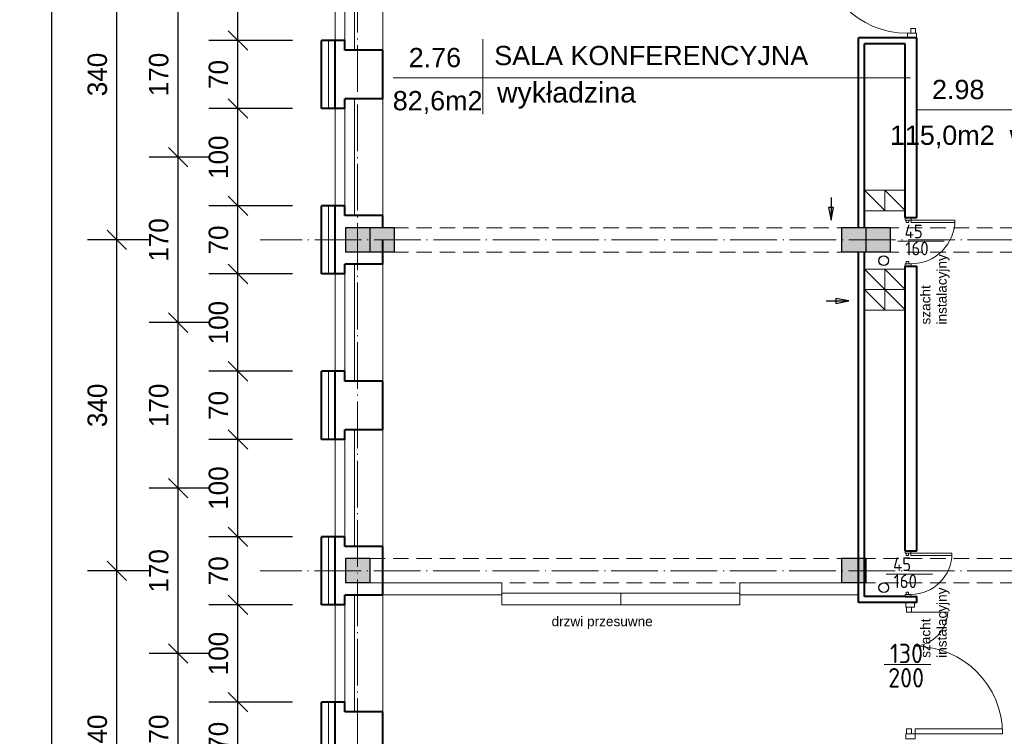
# Model space of a CAD drawing. Header units: millimetres. Extents: x -32003 to -19505, y 17931 to 29358.
# Tile 26 of 92: x -27865 to -26853, y 24199 to 24936. Entities that reach past the tile are written whole.
import ezdxf

# ---------------------------------------------------------------- set-up
doc = ezdxf.new("R2010")
doc.units = ezdxf.units.MM
doc.header["$PDMODE"] = 3
for name, pattern in [('ACAD_ISO03W100', [30, 12, -18]), ('ACAD_ISO04W100', [30.5, 24, -3, 0.5, -3]), ('KRESKOWA_X2', [12, 8, -4])]:
    doc.linetypes.add(name, pattern=pattern)
for name, color, linetype, lineweight in [('_wymiary', 1, 'Continuous', 9), ('drzwi', 140, 'Continuous', 13), ('KOMINY', 43, 'Continuous', 15), ('opisy drzwi', 40, 'Continuous', 13), ('opisy pom', 3, 'Continuous', 18), ('przerywana', 7, 'KRESKOWA_X2', 5), ('sciany', 4, 'Continuous', 40), ('symetria', 7, 'ACAD_ISO03W100', 5), ('SZRAF', 51, 'Continuous', 9), ('słupy', 2, 'Continuous', 30), ('ściana', 4, 'Continuous', 40)]:
    doc.layers.add(name, color=color, linetype=linetype, lineweight=lineweight)
doc.layers.add('kanalizacja', color=210, linetype='Continuous')
doc.styles.add('ISO', font='isocp.shx')
doc.styles.add('ROMANS', font='ROMANS')
doc.styles.add('SYSTEM', font='TXT')
doc.linetypes.add('BATTING', pattern='A,0.0001,-0.1,[134,ltypeshp.shx,S=0.1,R=0,X=-0.1,Y=0],-0.2,[134,ltypeshp.shx,S=0.1,R=180,X=0.1,Y=0],-0.1', length=0.4001)
doc.dimstyles.new('Jacek2', dxfattribs={"dimscale": 2, "dimtxt": 10, "dimasz": 10, "dimexe": 15, "dimexo": 15, "dimgap": 5, "dimtad": 1, "dimdec": 0, "dimrnd": 0.5, "dimzin": 0, "dimdsep": 46, "dimtxsty": 'Standard', "dimblk": 'OBLIQUE', "dimcen": 0, "dimdle": 5, "dimadec": 1, "dimazin": 0, "dimtfac": 1, "dimtdec": 0, "dimtofl": 0, "dimtmove": 0, "dimatfit": 3, "dimfxl": 0, "dimtolj": 1, "dimtzin": 0, "dimarcsym": 0})

# ---------------------------------------------------------------- blocks, each defined once
blk = doc.blocks.new('_OBLIQUE')
at = {"color": 0, "linetype": 'ByBlock'}
blk.add_line((-0.5, -0.5), (0.5, 0.5), dxfattribs=at)
blk = doc.blocks.new('*D982')
at = {"layer": '_wymiary', "color": 0, "lineweight": -2}
for p, q in [((-27640.6, 24154.4), (-27640.6, 24244.4)), ((-27584.7, 24234.4), (-27670.6, 24234.4)), ((-27584.7, 24164.4), (-27670.6, 24164.4))]:
    blk.add_line(p, q, dxfattribs=at)
at = {"layer": 'Defpoints', "color": 0}
for p in [(-27640.6, 24234.4), (-27554.7, 24234.4), (-27554.7, 24164.4)]:
    blk.add_point(p, dxfattribs=at)
at = {"layer": '_wymiary', "color": 0, "lineweight": -2, "xscale": 20, "yscale": 20, "zscale": 20}
for p, rotation in [((-27640.6, 24234.4), 90), ((-27640.6, 24164.4), 270)]:
    blk.add_blockref('_OBLIQUE', p, dxfattribs=dict(at, rotation=rotation))
at = {"layer": '_wymiary', "color": 0, "insert": (-27660.6, 24199.4), "char_height": 20, "attachment_point": 5, "rotation": 90}
blk.add_mtext('\\A1;70', dxfattribs=at)
blk = doc.blocks.new('*D983')
at = {"layer": '_wymiary', "color": 0, "lineweight": -2}
for p, q in [((-27640.6, 24224.4), (-27640.6, 24344.4)), ((-27584.7, 24334.4), (-27670.6, 24334.4)), ((-27584.7, 24234.4), (-27670.6, 24234.4))]:
    blk.add_line(p, q, dxfattribs=at)
at = {"layer": 'Defpoints', "color": 0}
for p in [(-27640.6, 24334.4), (-27554.7, 24334.4), (-27554.7, 24234.4)]:
    blk.add_point(p, dxfattribs=at)
at = {"layer": '_wymiary', "color": 0, "lineweight": -2, "xscale": 20, "yscale": 20, "zscale": 20}
for p, rotation in [((-27640.6, 24334.4), 90), ((-27640.6, 24234.4), 270)]:
    blk.add_blockref('_OBLIQUE', p, dxfattribs=dict(at, rotation=rotation))
at = {"layer": '_wymiary', "color": 0, "insert": (-27660.6, 24284.4), "char_height": 20, "attachment_point": 5, "rotation": 90}
blk.add_mtext('\\A1;100', dxfattribs=at)
blk = doc.blocks.new('*D984')
at = {"layer": '_wymiary', "color": 0, "lineweight": -2}
for p, q in [((-27640.6, 24324.4), (-27640.6, 24414.4)), ((-27584.7, 24404.4), (-27670.6, 24404.4)), ((-27584.7, 24334.4), (-27670.6, 24334.4))]:
    blk.add_line(p, q, dxfattribs=at)
at = {"layer": 'Defpoints', "color": 0}
for p in [(-27640.6, 24404.4), (-27554.7, 24404.4), (-27554.7, 24334.4)]:
    blk.add_point(p, dxfattribs=at)
at = {"layer": '_wymiary', "color": 0, "lineweight": -2, "xscale": 20, "yscale": 20, "zscale": 20}
for p, rotation in [((-27640.6, 24404.4), 90), ((-27640.6, 24334.4), 270)]:
    blk.add_blockref('_OBLIQUE', p, dxfattribs=dict(at, rotation=rotation))
at = {"layer": '_wymiary', "color": 0, "insert": (-27660.6, 24369.4), "char_height": 20, "attachment_point": 5, "rotation": 90}
blk.add_mtext('\\A1;70', dxfattribs=at)
blk = doc.blocks.new('*D985')
at = {"layer": '_wymiary', "color": 0, "lineweight": -2}
for p, q in [((-27640.6, 24394.4), (-27640.6, 24514.4)), ((-27584.7, 24504.4), (-27670.6, 24504.4)), ((-27584.7, 24404.4), (-27670.6, 24404.4))]:
    blk.add_line(p, q, dxfattribs=at)
at = {"layer": 'Defpoints', "color": 0}
for p in [(-27640.6, 24504.4), (-27554.7, 24504.4), (-27554.7, 24404.4)]:
    blk.add_point(p, dxfattribs=at)
at = {"layer": '_wymiary', "color": 0, "lineweight": -2, "xscale": 20, "yscale": 20, "zscale": 20}
for p, rotation in [((-27640.6, 24504.4), 90), ((-27640.6, 24404.4), 270)]:
    blk.add_blockref('_OBLIQUE', p, dxfattribs=dict(at, rotation=rotation))
at = {"layer": '_wymiary', "color": 0, "insert": (-27660.6, 24454.4), "char_height": 20, "attachment_point": 5, "rotation": 90}
blk.add_mtext('\\A1;100', dxfattribs=at)
blk = doc.blocks.new('*D986')
at = {"layer": '_wymiary', "color": 0, "lineweight": -2}
for p, q in [((-27640.6, 24494.4), (-27640.6, 24584.4)), ((-27584.7, 24574.4), (-27670.6, 24574.4)), ((-27584.7, 24504.4), (-27670.6, 24504.4))]:
    blk.add_line(p, q, dxfattribs=at)
at = {"layer": 'Defpoints', "color": 0}
for p in [(-27640.6, 24574.4), (-27554.7, 24574.4), (-27554.7, 24504.4)]:
    blk.add_point(p, dxfattribs=at)
at = {"layer": '_wymiary', "color": 0, "lineweight": -2, "xscale": 20, "yscale": 20, "zscale": 20}
for p, rotation in [((-27640.6, 24574.4), 90), ((-27640.6, 24504.4), 270)]:
    blk.add_blockref('_OBLIQUE', p, dxfattribs=dict(at, rotation=rotation))
at = {"layer": '_wymiary', "color": 0, "insert": (-27660.6, 24539.4), "char_height": 20, "attachment_point": 5, "rotation": 90}
blk.add_mtext('\\A1;70', dxfattribs=at)
blk = doc.blocks.new('*D987')
at = {"layer": '_wymiary', "color": 0, "lineweight": -2}
for p, q in [((-27640.6, 24564.4), (-27640.6, 24684.4)), ((-27584.7, 24674.4), (-27670.6, 24674.4)), ((-27584.7, 24574.4), (-27670.6, 24574.4))]:
    blk.add_line(p, q, dxfattribs=at)
at = {"layer": 'Defpoints', "color": 0}
for p in [(-27640.6, 24674.4), (-27554.7, 24674.4), (-27554.7, 24574.4)]:
    blk.add_point(p, dxfattribs=at)
at = {"layer": '_wymiary', "color": 0, "lineweight": -2, "xscale": 20, "yscale": 20, "zscale": 20}
for p, rotation in [((-27640.6, 24674.4), 90), ((-27640.6, 24574.4), 270)]:
    blk.add_blockref('_OBLIQUE', p, dxfattribs=dict(at, rotation=rotation))
at = {"layer": '_wymiary', "color": 0, "insert": (-27660.6, 24624.4), "char_height": 20, "attachment_point": 5, "rotation": 90}
blk.add_mtext('\\A1;100', dxfattribs=at)
blk = doc.blocks.new('*D988')
at = {"layer": '_wymiary', "color": 0, "lineweight": -2}
for p, q in [((-27640.6, 24664.4), (-27640.6, 24754.4)), ((-27584.7, 24744.4), (-27670.6, 24744.4)), ((-27584.7, 24674.4), (-27670.6, 24674.4))]:
    blk.add_line(p, q, dxfattribs=at)
at = {"layer": 'Defpoints', "color": 0}
for p in [(-27640.6, 24744.4), (-27554.7, 24744.4), (-27554.7, 24674.4)]:
    blk.add_point(p, dxfattribs=at)
at = {"layer": '_wymiary', "color": 0, "lineweight": -2, "xscale": 20, "yscale": 20, "zscale": 20}
for p, rotation in [((-27640.6, 24744.4), 90), ((-27640.6, 24674.4), 270)]:
    blk.add_blockref('_OBLIQUE', p, dxfattribs=dict(at, rotation=rotation))
at = {"layer": '_wymiary', "color": 0, "insert": (-27660.6, 24709.4), "char_height": 20, "attachment_point": 5, "rotation": 90}
blk.add_mtext('\\A1;70', dxfattribs=at)
blk = doc.blocks.new('*D989')
at = {"layer": '_wymiary', "color": 0, "lineweight": -2}
for p, q in [((-27640.6, 24734.4), (-27640.6, 24854.4)), ((-27584.7, 24844.4), (-27670.6, 24844.4)), ((-27584.7, 24744.4), (-27670.6, 24744.4))]:
    blk.add_line(p, q, dxfattribs=at)
at = {"layer": 'Defpoints', "color": 0}
for p in [(-27640.6, 24844.4), (-27554.7, 24844.4), (-27554.7, 24744.4)]:
    blk.add_point(p, dxfattribs=at)
at = {"layer": '_wymiary', "color": 0, "lineweight": -2, "xscale": 20, "yscale": 20, "zscale": 20}
for p, rotation in [((-27640.6, 24844.4), 90), ((-27640.6, 24744.4), 270)]:
    blk.add_blockref('_OBLIQUE', p, dxfattribs=dict(at, rotation=rotation))
at = {"layer": '_wymiary', "color": 0, "insert": (-27660.6, 24794.4), "char_height": 20, "attachment_point": 5, "rotation": 90}
blk.add_mtext('\\A1;100', dxfattribs=at)
blk = doc.blocks.new('*D990')
at = {"layer": '_wymiary', "color": 0, "lineweight": -2}
for p, q in [((-27640.6, 24834.4), (-27640.6, 24924.4)), ((-27584.7, 24914.4), (-27670.6, 24914.4)), ((-27584.7, 24844.4), (-27670.6, 24844.4))]:
    blk.add_line(p, q, dxfattribs=at)
at = {"layer": 'Defpoints', "color": 0}
for p in [(-27640.6, 24914.4), (-27554.7, 24914.4), (-27554.7, 24844.4)]:
    blk.add_point(p, dxfattribs=at)
at = {"layer": '_wymiary', "color": 0, "lineweight": -2, "xscale": 20, "yscale": 20, "zscale": 20}
for p, rotation in [((-27640.6, 24914.4), 90), ((-27640.6, 24844.4), 270)]:
    blk.add_blockref('_OBLIQUE', p, dxfattribs=dict(at, rotation=rotation))
at = {"layer": '_wymiary', "color": 0, "insert": (-27660.6, 24879.4), "char_height": 20, "attachment_point": 5, "rotation": 90}
blk.add_mtext('\\A1;70', dxfattribs=at)
blk = doc.blocks.new('*D991')
at = {"layer": '_wymiary', "color": 0, "lineweight": -2}
for p, q in [((-27640.6, 24904.4), (-27640.6, 25024.4)), ((-27584.7, 25014.4), (-27670.6, 25014.4)), ((-27584.7, 24914.4), (-27670.6, 24914.4))]:
    blk.add_line(p, q, dxfattribs=at)
at = {"layer": 'Defpoints', "color": 0}
for p in [(-27640.6, 25014.4), (-27554.7, 25014.4), (-27554.7, 24914.4)]:
    blk.add_point(p, dxfattribs=at)
at = {"layer": '_wymiary', "color": 0, "lineweight": -2, "xscale": 20, "yscale": 20, "zscale": 20}
for p, rotation in [((-27640.6, 25014.4), 90), ((-27640.6, 24914.4), 270)]:
    blk.add_blockref('_OBLIQUE', p, dxfattribs=dict(at, rotation=rotation))
at = {"layer": '_wymiary', "color": 0, "insert": (-27660.6, 24964.4), "char_height": 20, "attachment_point": 5, "rotation": 90}
blk.add_mtext('\\A1;100', dxfattribs=at)
blk = doc.blocks.new('*D789')
at = {"layer": '_wymiary', "color": 0, "lineweight": -2}
for p, q in [((-27702, 24104.4), (-27702, 24294.4)), ((-27670.6, 24284.4), (-27732, 24284.4)), ((-27670.6, 24114.4), (-27732, 24114.4))]:
    blk.add_line(p, q, dxfattribs=at)
at = {"layer": 'Defpoints', "color": 0}
for p in [(-27702, 24284.4), (-27640.6, 24284.4), (-27640.6, 24114.4)]:
    blk.add_point(p, dxfattribs=at)
at = {"layer": '_wymiary', "color": 0, "lineweight": -2, "xscale": 20, "yscale": 20, "zscale": 20}
for p, rotation in [((-27702, 24284.4), 90), ((-27702, 24114.4), 270)]:
    blk.add_blockref('_OBLIQUE', p, dxfattribs=dict(at, rotation=rotation))
at = {"layer": '_wymiary', "color": 0, "insert": (-27722, 24199.4), "char_height": 20, "attachment_point": 5, "rotation": 90}
blk.add_mtext('\\A1;170', dxfattribs=at)
blk = doc.blocks.new('*D790')
at = {"layer": '_wymiary', "color": 0, "lineweight": -2}
for p, q in [((-27702, 24274.4), (-27702, 24464.4)), ((-27670.6, 24454.4), (-27732, 24454.4)), ((-27670.6, 24284.4), (-27732, 24284.4))]:
    blk.add_line(p, q, dxfattribs=at)
at = {"layer": 'Defpoints', "color": 0}
for p in [(-27702, 24454.4), (-27640.6, 24454.4), (-27640.6, 24284.4)]:
    blk.add_point(p, dxfattribs=at)
at = {"layer": '_wymiary', "color": 0, "lineweight": -2, "xscale": 20, "yscale": 20, "zscale": 20}
for p, rotation in [((-27702, 24454.4), 90), ((-27702, 24284.4), 270)]:
    blk.add_blockref('_OBLIQUE', p, dxfattribs=dict(at, rotation=rotation))
at = {"layer": '_wymiary', "color": 0, "insert": (-27722, 24369.4), "char_height": 20, "attachment_point": 5, "rotation": 90}
blk.add_mtext('\\A1;170', dxfattribs=at)
blk = doc.blocks.new('*D791')
at = {"layer": '_wymiary', "color": 0, "lineweight": -2}
for p, q in [((-27702, 24444.4), (-27702, 24634.4)), ((-27670.6, 24624.4), (-27732, 24624.4)), ((-27670.6, 24454.4), (-27732, 24454.4))]:
    blk.add_line(p, q, dxfattribs=at)
at = {"layer": 'Defpoints', "color": 0}
for p in [(-27702, 24624.4), (-27640.6, 24624.4), (-27640.6, 24454.4)]:
    blk.add_point(p, dxfattribs=at)
at = {"layer": '_wymiary', "color": 0, "lineweight": -2, "xscale": 20, "yscale": 20, "zscale": 20}
for p, rotation in [((-27702, 24624.4), 90), ((-27702, 24454.4), 270)]:
    blk.add_blockref('_OBLIQUE', p, dxfattribs=dict(at, rotation=rotation))
at = {"layer": '_wymiary', "color": 0, "insert": (-27722, 24539.4), "char_height": 20, "attachment_point": 5, "rotation": 90}
blk.add_mtext('\\A1;170', dxfattribs=at)
blk = doc.blocks.new('*D792')
at = {"layer": '_wymiary', "color": 0, "lineweight": -2}
for p, q in [((-27702, 24614.4), (-27702, 24804.4)), ((-27670.6, 24794.4), (-27732, 24794.4)), ((-27670.6, 24624.4), (-27732, 24624.4))]:
    blk.add_line(p, q, dxfattribs=at)
at = {"layer": 'Defpoints', "color": 0}
for p in [(-27702, 24794.4), (-27640.6, 24794.4), (-27640.6, 24624.4)]:
    blk.add_point(p, dxfattribs=at)
at = {"layer": '_wymiary', "color": 0, "lineweight": -2, "xscale": 20, "yscale": 20, "zscale": 20}
for p, rotation in [((-27702, 24794.4), 90), ((-27702, 24624.4), 270)]:
    blk.add_blockref('_OBLIQUE', p, dxfattribs=dict(at, rotation=rotation))
at = {"layer": '_wymiary', "color": 0, "insert": (-27722, 24709.4), "char_height": 20, "attachment_point": 5, "rotation": 90}
blk.add_mtext('\\A1;170', dxfattribs=at)
blk = doc.blocks.new('*D793')
at = {"layer": '_wymiary', "color": 0, "lineweight": -2}
for p, q in [((-27702, 24784.4), (-27702, 24974.4)), ((-27670.6, 24964.4), (-27732, 24964.4)), ((-27670.6, 24794.4), (-27732, 24794.4))]:
    blk.add_line(p, q, dxfattribs=at)
at = {"layer": 'Defpoints', "color": 0}
for p in [(-27702, 24964.4), (-27640.6, 24964.4), (-27640.6, 24794.4)]:
    blk.add_point(p, dxfattribs=at)
at = {"layer": '_wymiary', "color": 0, "lineweight": -2, "xscale": 20, "yscale": 20, "zscale": 20}
for p, rotation in [((-27702, 24964.4), 90), ((-27702, 24794.4), 270)]:
    blk.add_blockref('_OBLIQUE', p, dxfattribs=dict(at, rotation=rotation))
at = {"layer": '_wymiary', "color": 0, "insert": (-27722, 24879.4), "char_height": 20, "attachment_point": 5, "rotation": 90}
blk.add_mtext('\\A1;170', dxfattribs=at)
blk = doc.blocks.new('*D804')
at = {"layer": '_wymiary', "color": 0, "lineweight": -2}
for p, q in [((-27765.1, 24019.4), (-27765.1, 24379.4)), ((-27732, 24369.4), (-27795.1, 24369.4)), ((-27732, 24029.4), (-27795.1, 24029.4))]:
    blk.add_line(p, q, dxfattribs=at)
at = {"layer": 'Defpoints', "color": 0}
for p in [(-27765.1, 24369.4), (-27702, 24369.4), (-27702, 24029.4)]:
    blk.add_point(p, dxfattribs=at)
at = {"layer": '_wymiary', "color": 0, "lineweight": -2, "xscale": 20, "yscale": 20, "zscale": 20}
for p, rotation in [((-27765.1, 24369.4), 90), ((-27765.1, 24029.4), 270)]:
    blk.add_blockref('_OBLIQUE', p, dxfattribs=dict(at, rotation=rotation))
at = {"layer": '_wymiary', "color": 0, "insert": (-27785.1, 24199.4), "char_height": 20, "attachment_point": 5, "rotation": 90}
blk.add_mtext('\\A1;340', dxfattribs=at)
blk = doc.blocks.new('*D805')
at = {"layer": '_wymiary', "color": 0, "lineweight": -2}
for p, q in [((-27765.1, 24359.4), (-27765.1, 24719.4)), ((-27732, 24709.4), (-27795.1, 24709.4)), ((-27732, 24369.4), (-27795.1, 24369.4))]:
    blk.add_line(p, q, dxfattribs=at)
at = {"layer": 'Defpoints', "color": 0}
for p in [(-27765.1, 24709.4), (-27702, 24709.4), (-27702, 24369.4)]:
    blk.add_point(p, dxfattribs=at)
at = {"layer": '_wymiary', "color": 0, "lineweight": -2, "xscale": 20, "yscale": 20, "zscale": 20}
for p, rotation in [((-27765.1, 24709.4), 90), ((-27765.1, 24369.4), 270)]:
    blk.add_blockref('_OBLIQUE', p, dxfattribs=dict(at, rotation=rotation))
at = {"layer": '_wymiary', "color": 0, "insert": (-27785.1, 24539.4), "char_height": 20, "attachment_point": 5, "rotation": 90}
blk.add_mtext('\\A1;340', dxfattribs=at)
blk = doc.blocks.new('*D806')
at = {"layer": '_wymiary', "color": 0, "lineweight": -2}
for p, q in [((-27765.1, 24699.4), (-27765.1, 25059.4)), ((-27732, 25049.4), (-27795.1, 25049.4)), ((-27732, 24709.4), (-27795.1, 24709.4))]:
    blk.add_line(p, q, dxfattribs=at)
at = {"layer": 'Defpoints', "color": 0}
for p in [(-27765.1, 25049.4), (-27702, 25049.4), (-27702, 24709.4)]:
    blk.add_point(p, dxfattribs=at)
at = {"layer": '_wymiary', "color": 0, "lineweight": -2, "xscale": 20, "yscale": 20, "zscale": 20}
for p, rotation in [((-27765.1, 25049.4), 90), ((-27765.1, 24709.4), 270)]:
    blk.add_blockref('_OBLIQUE', p, dxfattribs=dict(at, rotation=rotation))
at = {"layer": '_wymiary', "color": 0, "insert": (-27785.1, 24879.4), "char_height": 20, "attachment_point": 5, "rotation": 90}
blk.add_mtext('\\A1;340', dxfattribs=at)
blk = doc.blocks.new('*D1009')
at = {"layer": '_wymiary', "color": 0, "lineweight": -2}
for p, q in [((-27831.8, 23202.4), (-27831.8, 26833.4)), ((-27568.7, 26823.4), (-27861.8, 26823.4)), ((-27570.7, 23212.4), (-27861.8, 23212.4))]:
    blk.add_line(p, q, dxfattribs=at)
at = {"layer": 'Defpoints', "color": 0}
for p in [(-27831.8, 26823.4), (-27538.7, 26823.4), (-27540.7, 23212.4)]:
    blk.add_point(p, dxfattribs=at)
at = {"layer": '_wymiary', "color": 0, "lineweight": -2, "xscale": 20, "yscale": 20, "zscale": 20}
for p, rotation in [((-27831.8, 26823.4), 90), ((-27831.8, 23212.4), 270)]:
    blk.add_blockref('_OBLIQUE', p, dxfattribs=dict(at, rotation=rotation))
at = {"layer": '_wymiary', "color": 0, "insert": (-27851.8, 25017.9), "char_height": 20, "attachment_point": 5, "rotation": 90}
blk.add_mtext('\\A1;3611', dxfattribs=at)

msp = doc.modelspace()

# ---------------------------------------------------------------- hatches: boundary and pattern name
at = {"layer": 'SZRAF', "ltscale": 0.5}
h = msp.add_hatch(color=256, dxfattribs=at)
h.paths.add_polyline_path([(-27505.2, 24696.9), (-27505.2, 24709.4), (-27517.7, 24709.4), (-27517.7, 24696.9), (-27512.7, 24696.9)])
h.paths.add_polyline_path([(-27517.7, 24696.9), (-27517.7, 24709.4), (-27530.2, 24709.4), (-27530.2, 24696.9)])
h.paths.add_polyline_path([(-27517.7, 24721.9), (-27530.2, 24721.9), (-27530.2, 24709.4), (-27517.7, 24709.4)])
h.paths.add_polyline_path([(-27517.7, 24721.9), (-27517.7, 24709.4), (-27505.2, 24709.4), (-27505.2, 24721.9)])
h = msp.add_hatch(color=256, dxfattribs=at)
h.paths.add_polyline_path([(-27480.2, 24696.9), (-27480.2, 24709.4), (-27492.7, 24709.4), (-27492.7, 24696.9), (-27487.7, 24696.9)])
h.paths.add_polyline_path([(-27492.7, 24696.9), (-27492.7, 24709.4), (-27505.2, 24709.4), (-27505.2, 24696.9)])
h.paths.add_polyline_path([(-27492.7, 24721.9), (-27505.2, 24721.9), (-27505.2, 24709.4), (-27492.7, 24709.4)])
h.paths.add_polyline_path([(-27492.7, 24721.9), (-27492.7, 24709.4), (-27480.2, 24709.4), (-27480.2, 24721.9)])
h = msp.add_hatch(color=256, dxfattribs=at)
h.paths.add_polyline_path([(-26995.2, 24696.9), (-26995.2, 24709.4), (-27007.7, 24709.4), (-27007.7, 24696.9), (-27002.7, 24696.9)])
h.paths.add_polyline_path([(-27007.7, 24696.9), (-27007.7, 24709.4), (-27020.2, 24709.4), (-27020.2, 24696.9)])
h.paths.add_polyline_path([(-27007.7, 24721.9), (-27020.2, 24721.9), (-27020.2, 24709.4), (-27007.7, 24709.4)])
h.paths.add_polyline_path([(-27007.7, 24721.9), (-27007.7, 24709.4), (-26995.2, 24709.4), (-26995.2, 24721.9)])
h = msp.add_hatch(color=256, dxfattribs=at)
h.paths.add_polyline_path([(-26970.2, 24696.9), (-26970.2, 24709.4), (-26982.7, 24709.4), (-26982.7, 24696.9), (-26977.7, 24696.9)])
h.paths.add_polyline_path([(-26982.7, 24696.9), (-26982.7, 24709.4), (-26995.2, 24709.4), (-26995.2, 24696.9)])
h.paths.add_polyline_path([(-26982.7, 24721.9), (-26995.2, 24721.9), (-26995.2, 24709.4), (-26982.7, 24709.4)])
h.paths.add_polyline_path([(-26982.7, 24721.9), (-26982.7, 24709.4), (-26970.2, 24709.4), (-26970.2, 24721.9)])
h = msp.add_hatch(color=256, dxfattribs=at)
h.paths.add_polyline_path([(-27505.2, 24356.9), (-27505.2, 24369.4), (-27517.7, 24369.4), (-27517.7, 24356.9), (-27512.7, 24356.9)])
h.paths.add_polyline_path([(-27517.7, 24356.9), (-27517.7, 24369.4), (-27530.2, 24369.4), (-27530.2, 24356.9)])
h.paths.add_polyline_path([(-27517.7, 24381.9), (-27530.2, 24381.9), (-27530.2, 24369.4), (-27517.7, 24369.4)])
h.paths.add_polyline_path([(-27517.7, 24381.9), (-27517.7, 24369.4), (-27505.2, 24369.4), (-27505.2, 24381.9)])
h = msp.add_hatch(color=256, dxfattribs=at)
h.paths.add_polyline_path([(-26995.2, 24356.9), (-26995.2, 24369.4), (-27007.7, 24369.4), (-27007.7, 24356.9), (-27002.7, 24356.9)])
h.paths.add_polyline_path([(-27007.7, 24356.9), (-27007.7, 24369.4), (-27020.2, 24369.4), (-27020.2, 24356.9)])
h.paths.add_polyline_path([(-27007.7, 24381.9), (-27020.2, 24381.9), (-27020.2, 24369.4), (-27007.7, 24369.4)])
h.paths.add_polyline_path([(-27007.7, 24381.9), (-27007.7, 24369.4), (-26995.2, 24369.4), (-26995.2, 24381.9)])

# ---------------------------------------------------------------- linework, layer by layer
at = {"layer": 'drzwi'}
msp.add_line((-26950.8, 24326.9), (-26910.8, 24326.9), dxfattribs=at)
for points in [[(-26944.1, 24921.8, 0), (-26944.1, 24926.8, 0), (-26949.1, 24926.8, 0), (-26949.1, 24921.8, 0), (-26944.1, 24921.8, 0)], [(-26943.1, 24921.8, 0), (-26943.1, 24916.8, 0), (-26952.3, 24916.8, 0), (-26952.3, 24921.8, 0), (-26943.1, 24921.8, 0)], [(-26954.7, 24729.8, 0), (-26954.7, 24732.3, 0), (-26948.7, 24732.3, 0), (-26948.7, 24729.8, 0), (-26954.7, 24729.8, 0)], [(-26953.7, 24729.8, 0), (-26953.7, 24727.3, 0), (-26951.2, 24727.3, 0), (-26951.2, 24729.8, 0), (-26953.7, 24729.8, 0)], [(-26948.7, 24729.8, 0), (-26948.7, 24727.3, 0), (-26903.7, 24727.3, 0), (-26903.7, 24729.8, 0), (-26948.7, 24729.8, 0)], [(-26954.7, 24684.9, 0), (-26954.7, 24682.4, 0), (-26948.7, 24682.4, 0), (-26948.7, 24684.9, 0), (-26954.7, 24684.9, 0)], [(-26953.7, 24684.9, 0), (-26953.7, 24687.4, 0), (-26951.2, 24687.4, 0), (-26951.2, 24684.9, 0), (-26953.7, 24684.9, 0)], [(-26954.7, 24387.5, 0), (-26954.7, 24389.8, 0), (-26949, 24389.8, 0), (-26949, 24387.5, 0), (-26954.7, 24387.5, 0)], [(-26953.7, 24387.5, 0), (-26953.7, 24385.1, 0), (-26951.4, 24385.1, 0), (-26951.4, 24387.5, 0), (-26953.7, 24387.5, 0)], [(-26949, 24387.5, 0), (-26949, 24385.1, 0), (-26906.8, 24385.1, 0), (-26906.8, 24387.5, 0), (-26949, 24387.5, 0)], [(-26954.7, 24345.2, 0), (-26954.7, 24342.9, 0), (-26949, 24342.9, 0), (-26949, 24345.2, 0), (-26954.7, 24345.2, 0)], [(-26953.7, 24345.2, 0), (-26953.7, 24347.6, 0), (-26951.4, 24347.6, 0), (-26951.4, 24345.2, 0), (-26953.7, 24345.2, 0)], [(-26954.3, 24331.9, 0), (-26954.3, 24336.9, 0), (-26945.1, 24336.9, 0), (-26945.1, 24331.9, 0), (-26954.3, 24331.9, 0)], [(-26953.3, 24331.9, 0), (-26953.3, 24326.9, 0), (-26948.3, 24326.9, 0), (-26948.3, 24331.9, 0), (-26953.3, 24331.9, 0)], [(-26954.3, 24201.9, 0), (-26954.3, 24196.9, 0), (-26944.7, 24196.9, 0), (-26944.7, 24201.9, 0), (-26954.3, 24201.9, 0)], [(-26953.3, 24201.9, 0), (-26953.3, 24206.9, 0), (-26948.3, 24206.9, 0), (-26948.3, 24201.9, 0), (-26953.3, 24201.9, 0)], [(-26944.7, 24201.9, 0), (-26944.7, 24206.9, 0), (-26854.7, 24206.9, 0), (-26854.7, 24201.9, 0), (-26944.7, 24201.9, 0)]]:
    msp.add_polyline3d(points, dxfattribs=at)
for centre, radius, start, end in [((-26952.7, 25011.8), 90, 180, 270), ((-26948.7, 24729.8), 45, 270, 0), ((-26949, 24387.5), 42.3, 270, 0), ((-26948, 24329), 37.2, 274.9933, 356.7777), ((-26944.7, 24201.9), 90, 0, 90)]:
    msp.add_arc(centre, radius, start, end, dxfattribs=at)
at = {"layer": 'kanalizacja'}
for centre in [(-26977, 24688.2), (-26976.8, 24352.1)]:
    msp.add_circle(centre, 5, dxfattribs=at)
at = {"layer": 'KOMINY', "lineweight": 18}
for p, q in [((-26996.8, 24760.4), (-26975.7, 24739.5)), ((-26975.8, 24760.4), (-26954.7, 24739.5)), ((-26954.7, 24739.4), (-26996.7, 24739.4)), ((-26996.8, 24679.4), (-26975.7, 24658.5)), ((-26975.7, 24679.4), (-26954.7, 24658.5)), ((-26996.8, 24658.4), (-26975.7, 24637.5)), ((-26954.7, 24658.4), (-26996.7, 24658.4)), ((-26975.7, 24658.4), (-26954.7, 24637.5)), ((-26954.7, 24637.4), (-26996.7, 24637.4))]:
    msp.add_line(p, q, dxfattribs=at)
for points in [[(-26996.7, 24760.4), (-26975.7, 24760.4), (-26975.7, 24739.4), (-26996.7, 24739.4)], [(-26975.7, 24760.4), (-26954.7, 24760.4), (-26954.7, 24739.4), (-26975.7, 24739.4)], [(-26996.7, 24679.4), (-26975.7, 24679.4), (-26975.7, 24658.4), (-26996.7, 24658.4)], [(-26975.7, 24679.4), (-26954.7, 24679.5), (-26954.7, 24658.5), (-26975.7, 24658.4)], [(-26996.7, 24658.4), (-26975.7, 24658.4), (-26975.7, 24637.4), (-26996.7, 24637.4)], [(-26975.7, 24658.4), (-26954.7, 24658.5), (-26954.7, 24637.5), (-26975.7, 24637.4)]]:
    msp.add_lwpolyline(points, close=True, dxfattribs=at)
at = {"layer": 'KOMINY', "lineweight": 30}
for points in [[(-27030.9, 24753), (-27030.9, 24729.7), (-27028.4, 24742.8), (-27033.5, 24742.8), (-27030.9, 24729.7)], [(-27036.2, 24646.7), (-27012.9, 24646.7), (-27026, 24649.2), (-27026, 24644.1), (-27012.9, 24646.7)]]:
    msp.add_lwpolyline(points, dxfattribs=at)
at = {"layer": 'opisy drzwi'}
for p, q in [((-27520.7, 25024.4), (-27520.7, 24904.4)), ((-27491.7, 25024.4), (-27491.7, 24904.4)), ((-27540.7, 25014.4), (-27540.7, 24914.4)), ((-27530.7, 25014.4), (-27530.7, 24914.4)), ((-27520.7, 24854.4), (-27520.7, 24734.4)), ((-27491.7, 24854.4), (-27491.7, 24734.4)), ((-27540.7, 24844.4), (-27540.7, 24744.4)), ((-27530.7, 24844.4), (-27530.7, 24744.4)), ((-26962.3, 24708), (-26914.8, 24708)), ((-27520.7, 24684.4), (-27520.7, 24564.4)), ((-27491.7, 24684.4), (-27491.7, 24564.4)), ((-27540.7, 24674.4), (-27540.7, 24574.4)), ((-27530.7, 24674.4), (-27530.7, 24574.4)), ((-27520.7, 24514.4), (-27520.7, 24394.4)), ((-27491.7, 24514.4), (-27491.7, 24394.4)), ((-27540.7, 24504.4), (-27540.7, 24404.4)), ((-27530.7, 24504.4), (-27530.7, 24404.4)), ((-26974.2, 24366.1), (-26926.7, 24366.1)), ((-27520.7, 24344.4), (-27520.7, 24224.4)), ((-27491.7, 24344.4), (-27491.7, 24224.4)), ((-27540.7, 24334.4), (-27540.7, 24234.4)), ((-27530.7, 24334.4), (-27530.7, 24234.4)), ((-26928.4, 24273.3), (-26976.4, 24273))]:
    msp.add_line(p, q, dxfattribs=at)
for points in [[(-27369.4, 24344.9), (-27369.4, 24356.9), (-27491.7, 24356.9), (-27491.7, 24344.9)], [(-27002.7, 24344.9), (-27002.7, 24356.9), (-27124.9, 24356.9), (-27124.9, 24344.9)], [(-27247.2, 24334.4), (-27247.2, 24346.4), (-27369.4, 24346.4), (-27369.4, 24334.4)], [(-27124.9, 24334.4), (-27124.9, 24346.4), (-27247.2, 24346.4), (-27247.2, 24334.4)]]:
    msp.add_lwpolyline(points, close=True, dxfattribs=at)
at = {"layer": 'opisy pom'}
for p, q in [((-27389, 24915.7), (-27389, 24838.6)), ((-27481, 24876.1), (-26949.2, 24876.1)), ((-26943.1, 24843.1), (-26701.1, 24843.1))]:
    msp.add_line(p, q, dxfattribs=at)
at = {"layer": 'przerywana', "ltscale": 2}
for p, q in [((-26097.2, 24721.9), (-27517.7, 24721.9)), ((-26097.2, 24696.9), (-27517.7, 24696.9)), ((-26097.2, 24381.9), (-27517.7, 24381.9)), ((-26097.2, 24356.9), (-27517.7, 24356.9))]:
    msp.add_line(p, q, dxfattribs=at)
at = {"layer": 'sciany'}
for points in [[(-26954.7, 24732.4), (-26942.7, 24732.4)], [(-26954.7, 24682.4), (-26942.7, 24682.4)], [(-26954.7, 24389.9), (-26942.7, 24389.9)], [(-26954.7, 24342.9), (-26942.7, 24342.9)]]:
    msp.add_lwpolyline(points, dxfattribs=at)
at = {"layer": 'symetria', "linetype": 'ACAD_ISO04W100', "ltscale": 2}
for p, q in [((-27517.7, 21567.5), (-27517.7, 26437.9)), ((-25927.7, 24709.4), (-27617.7, 24709.4)), ((-25928, 24369.4), (-27617.7, 24369.4))]:
    msp.add_line(p, q, dxfattribs=at)
at = {"layer": 'SZRAF', "linetype": 'BATTING', "ltscale": 14}
for p, q in [((-27547.7, 24844.4), (-27547.7, 24914.4)), ((-27547.7, 24674.4), (-27547.7, 24744.4)), ((-27547.7, 24504.4), (-27547.7, 24574.4)), ((-27547.7, 24334.4), (-27547.7, 24404.4)), ((-27547.7, 24164.4), (-27547.7, 24234.4))]:
    msp.add_line(p, q, dxfattribs=at)
at = {"layer": 'słupy'}
for p, q in [((-27505.2, 24721.9), (-27530.2, 24721.9)), ((-27530.2, 24721.9), (-27530.2, 24696.9)), ((-27505.2, 24721.9), (-27505.2, 24696.9)), ((-27480.2, 24721.9), (-27505.2, 24721.9)), ((-27505.2, 24721.9), (-27505.2, 24696.9)), ((-27480.2, 24721.9), (-27480.2, 24696.9)), ((-27020.2, 24721.9), (-27020.2, 24696.9)), ((-26995.2, 24721.9), (-27020.2, 24721.9)), ((-26995.2, 24721.9), (-27020.2, 24721.9)), ((-27020.2, 24721.9), (-27020.2, 24696.9)), ((-26995.2, 24721.9), (-26995.2, 24696.9)), ((-26995.2, 24721.9), (-26995.2, 24696.9)), ((-26970.2, 24721.9), (-26995.2, 24721.9)), ((-26995.2, 24721.9), (-26995.2, 24696.9)), ((-26970.2, 24721.9), (-26995.2, 24721.9)), ((-26995.2, 24721.9), (-26995.2, 24696.9)), ((-26970.2, 24721.9), (-26970.2, 24696.9)), ((-26970.2, 24721.9), (-26970.2, 24696.9)), ((-27505.2, 24696.9), (-27530.2, 24696.9)), ((-27480.2, 24696.9), (-27505.2, 24696.9)), ((-26995.2, 24696.9), (-27020.2, 24696.9)), ((-26995.2, 24696.9), (-27020.2, 24696.9)), ((-26970.2, 24696.9), (-26995.2, 24696.9)), ((-26970.2, 24696.9), (-26995.2, 24696.9)), ((-27505.2, 24381.9), (-27530.2, 24381.9)), ((-27530.2, 24381.9), (-27530.2, 24356.9)), ((-27505.2, 24381.9), (-27505.2, 24356.9)), ((-27020.2, 24381.9), (-27020.2, 24356.9)), ((-26995.2, 24381.9), (-27020.2, 24381.9)), ((-26995.2, 24381.9), (-27020.2, 24381.9)), ((-27020.2, 24381.9), (-27020.2, 24356.9)), ((-26995.2, 24381.9), (-26995.2, 24356.9)), ((-26995.2, 24381.9), (-26995.2, 24356.9)), ((-27505.2, 24356.9), (-27530.2, 24356.9)), ((-26995.2, 24356.9), (-27020.2, 24356.9)), ((-26995.2, 24356.9), (-27020.2, 24356.9))]:
    msp.add_line(p, q, dxfattribs=at)
at = {"layer": 'ściana'}
for p, q in [((-27002.7, 24721.9), (-27002.7, 24916.9)), ((-26942.7, 24916.9), (-27002.7, 24916.9)), ((-26942.7, 24732.4), (-26942.7, 24916.9)), ((-27554.7, 24844.4), (-27554.7, 24914.4)), ((-27530.7, 24914.4), (-27554.7, 24914.4)), ((-27540.7, 24844.4), (-27540.7, 24914.4)), ((-27530.7, 24904.4), (-27530.7, 24914.4)), ((-26996.7, 24721.9), (-26996.7, 24910.9)), ((-26954.7, 24910.9), (-26996.7, 24910.9)), ((-26954.7, 24732.4), (-26954.7, 24910.9)), ((-27491.7, 24904.4), (-27530.7, 24904.4)), ((-27491.7, 24854.4), (-27491.7, 24904.4)), ((-27491.7, 24854.4), (-27530.7, 24854.4)), ((-27530.7, 24844.4), (-27530.7, 24854.4)), ((-27530.7, 24844.4), (-27554.7, 24844.4)), ((-27554.7, 24674.4), (-27554.7, 24744.4)), ((-27530.7, 24744.4), (-27554.7, 24744.4)), ((-27540.7, 24674.4), (-27540.7, 24744.4)), ((-27530.7, 24734.4), (-27530.7, 24744.4)), ((-27491.7, 24734.4), (-27530.7, 24734.4)), ((-27491.7, 24721.8), (-27491.7, 24734.4)), ((-27491.7, 24684.4), (-27491.7, 24709.9)), ((-27002.7, 24336.9), (-27002.7, 24696.9)), ((-26996.7, 24342.9), (-26996.7, 24696.9)), ((-27491.7, 24684.4), (-27530.7, 24684.4)), ((-27530.7, 24674.4), (-27530.7, 24684.4)), ((-27530.7, 24674.4), (-27554.7, 24674.4)), ((-26954.7, 24389.9), (-26954.7, 24682.4)), ((-26942.7, 24389.9), (-26942.7, 24682.4)), ((-27554.7, 24504.4), (-27554.7, 24574.4)), ((-27530.7, 24574.4), (-27554.7, 24574.4)), ((-27540.7, 24504.4), (-27540.7, 24574.4)), ((-27530.7, 24564.4), (-27530.7, 24574.4)), ((-27491.7, 24564.4), (-27530.7, 24564.4)), ((-27491.7, 24539.4), (-27491.7, 24564.4)), ((-27491.7, 24514.4), (-27491.7, 24539.4)), ((-27530.7, 24504.4), (-27530.7, 24514.4)), ((-27491.7, 24514.4), (-27530.7, 24514.4)), ((-27530.7, 24504.4), (-27554.7, 24504.4)), ((-27554.7, 24334.4), (-27554.7, 24404.4)), ((-27530.7, 24404.4), (-27554.7, 24404.4)), ((-27540.7, 24334.4), (-27540.7, 24404.4)), ((-27530.7, 24394.4), (-27530.7, 24404.4)), ((-27491.7, 24394.4), (-27530.7, 24394.4)), ((-27491.7, 24344.4), (-27491.7, 24394.4)), ((-26942.7, 24389.9), (-26942.7, 24395.9)), ((-27530.7, 24334.4), (-27530.7, 24344.4)), ((-27491.7, 24344.4), (-27530.7, 24344.4)), ((-26954.7, 24342.9), (-26996.7, 24342.9)), ((-26942.7, 24336.9), (-26942.7, 24342.9)), ((-27530.7, 24334.4), (-27554.7, 24334.4)), ((-26942.7, 24336.9), (-27002.7, 24336.9)), ((-27554.7, 24164.4), (-27554.7, 24234.4)), ((-27530.7, 24234.4), (-27554.7, 24234.4)), ((-27540.7, 24164.4), (-27540.7, 24234.4)), ((-27530.7, 24224.4), (-27530.7, 24234.4)), ((-27491.7, 24224.4), (-27530.7, 24224.4)), ((-27491.7, 24184.4), (-27491.7, 24224.4))]:
    msp.add_line(p, q, dxfattribs=at)

# ---------------------------------------------------------------- texts
at = {"layer": 'opisy drzwi', "style": 'ISO'}
for s, height, p in [('45', 14, (-26955.4, 24711.1)), ('160', 14, (-26954.7, 24693.6)), ('45', 14, (-26967.3, 24369.2)), ('160', 14, (-26966.7, 24351.7)), ('130', 20, (-26970.4, 24274.5)), ('200', 20, (-26972.3, 24249.5))]:
    msp.add_text(s, height=height, dxfattribs=at).set_placement(p)
at = {"layer": 'opisy pom', "attachment_point": 1}
for s, insert, char_height, style in [('{\\fArial|b0|i0|c238|p34;2.76}', (-27465.1, 24906.7), 19.8, 'SYSTEM'), ('{\\fArial|b0|i0|c238|p34;SALA KONFERENCYJNA}', (-27377.2, 24908.8), 19.8, 'SYSTEM'), ('{\\fArial|b0|i0|c238|p34;wykładzina }', (-27374.3, 24871.5), 20.9, 'SYSTEM'), ('{\\fArial|b0|i0|c238|p34;2.98}', (-26927.2, 24873.9), 19.8, 'SYSTEM'), ('{\\fArial|b0|i0|c238|p34;82,6m2  }', (-27481.5, 24862.4), 19.8, 'SYSTEM'), ('{\\fArial|b0|i0|c238|p34; }', (-27366.5, 24862.4), 19.8, 'SYSTEM'), ('{\\fArial|b0|i0|c238|p34;115,0m2  wykł. tarkett}', (-26970.5, 24826.9), 19.8, 'SYSTEM'), ('{\\fArial|b0|i0|c238|p34;drzwi przesuwne}', (-27318.3, 24322.5), 10, 'ROMANS')]:
    msp.add_mtext(s, dxfattribs=dict(at, insert=insert, char_height=char_height, style=style))
at = {"layer": 'opisy pom', "char_height": 10, "attachment_point": 1, "rotation": 90, "style": 'ROMANS'}
for insert in [(-26938.9, 24622.5), (-26938.9, 24280)]:
    msp.add_mtext('{\\fArial|b0|i0|c238|p34;szacht\\Pinstalacyjny}', dxfattribs=dict(at, insert=insert))

# ---------------------------------------------------------------- dimensions: what is measured, and where the dimension line sits
at = {"layer": '_wymiary'}
dim = msp.add_linear_dim(base=(-27831.8, 26823.4), p1=(-27540.7, 23212.4), p2=(-27538.7, 26823.4), angle=90, dimstyle='Jacek2', dxfattribs=at)
dim.commit()
dim.dimension.update_dxf_attribs({"geometry": '*D1009', "text_midpoint": (-27851.8, 25017.9)})
for base, p1, p2, picture, middle in [((-27765.1, 25049.4), (-27702, 24709.4), (-27702, 25049.4), '*D806', (-27785.1, 24879.4)), ((-27640.6, 25014.4), (-27554.7, 24914.4), (-27554.7, 25014.4), '*D991', (-27660.6, 24964.4)), ((-27702, 24964.4), (-27640.6, 24794.4), (-27640.6, 24964.4), '*D793', (-27722, 24879.4)), ((-27640.6, 24914.4), (-27554.7, 24844.4), (-27554.7, 24914.4), '*D990', (-27660.6, 24879.4)), ((-27640.6, 24844.4), (-27554.7, 24744.4), (-27554.7, 24844.4), '*D989', (-27660.6, 24794.4)), ((-27702, 24794.4), (-27640.6, 24624.4), (-27640.6, 24794.4), '*D792', (-27722, 24709.4)), ((-27640.6, 24744.4), (-27554.7, 24674.4), (-27554.7, 24744.4), '*D988', (-27660.6, 24709.4)), ((-27765.1, 24709.4), (-27702, 24369.4), (-27702, 24709.4), '*D805', (-27785.1, 24539.4)), ((-27640.6, 24674.4), (-27554.7, 24574.4), (-27554.7, 24674.4), '*D987', (-27660.6, 24624.4)), ((-27702, 24624.4), (-27640.6, 24454.4), (-27640.6, 24624.4), '*D791', (-27722, 24539.4)), ((-27640.6, 24574.4), (-27554.7, 24504.4), (-27554.7, 24574.4), '*D986', (-27660.6, 24539.4)), ((-27640.6, 24504.4), (-27554.7, 24404.4), (-27554.7, 24504.4), '*D985', (-27660.6, 24454.4)), ((-27702, 24454.4), (-27640.6, 24284.4), (-27640.6, 24454.4), '*D790', (-27722, 24369.4)), ((-27640.6, 24404.4), (-27554.7, 24334.4), (-27554.7, 24404.4), '*D984', (-27660.6, 24369.4)), ((-27765.1, 24369.4), (-27702, 24029.4), (-27702, 24369.4), '*D804', (-27785.1, 24199.4)), ((-27640.6, 24334.4), (-27554.7, 24234.4), (-27554.7, 24334.4), '*D983', (-27660.6, 24284.4)), ((-27702, 24284.4), (-27640.6, 24114.4), (-27640.6, 24284.4), '*D789', (-27722, 24199.4)), ((-27640.6, 24234.4), (-27554.7, 24164.4), (-27554.7, 24234.4), '*D982', (-27660.6, 24199.4))]:
    dim = msp.add_linear_dim(base=base, p1=p1, p2=p2, angle=90, dimstyle='Jacek2', override={"dimtmove": 1}, dxfattribs=at)
    dim.commit()
    dim.dimension.update_dxf_attribs({"geometry": picture, "text_midpoint": middle})

doc.saveas('drawing.dxf')
